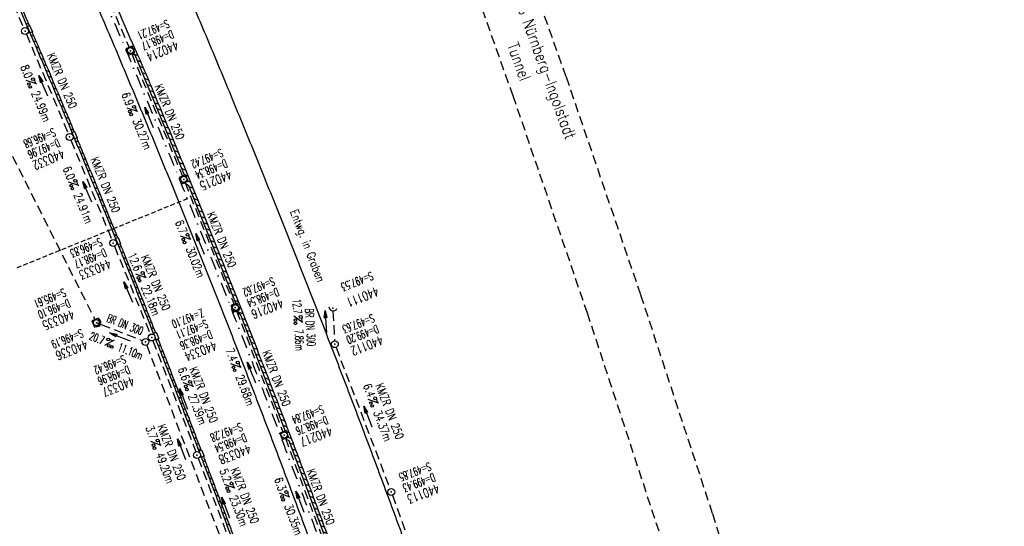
# Model space of a CAD drawing. Extents: x 459406 to 461721, y 413308 to 423218.
# Tile 209 of 256: x 460948 to 461162, y 421017 to 421127. Entities that reach past the tile are written whole.
import ezdxf
from ezdxf.enums import TextEntityAlignment as Align

# ---------------------------------------------------------------- set-up
doc = ezdxf.new("R2010")
doc.units = 0
doc.header["$LTSCALE"] = 2
doc.header["$MEASUREMENT"] = 0
for name, pattern in [('AUSGEZOGEN', [0]), ('GESTRICH-X2', [1.5, 1, -0.5]), ('GESTRICHELT', [0.75, 0.5, -0.25]), ('STRICHPT-X3', [3, 1.5, -0.75, 0, -0.75])]:
    doc.linetypes.add(name, pattern=pattern)
doc.layers.get('0').update_dxf_attribs({"linetype": 'AUSGEZOGEN'})
for name, color, linetype in [('ACHSE', 1, 'STRICHPT-X3'), ('FBR', 8, 'CONTINUOUS'), ('HEKTOM', 1, 'GESTRICHELT'), ('KANAL', 7, 'GESTRICH-X2'), ('NBS', 7, 'AUSGEZOGEN'), ('PFEIL', 7, 'CONTINUOUS'), ('RINNE', 200, 'CONTINUOUS'), ('SCHACHTNR', 6, 'CONTINUOUS'), ('SCHLITZRINNE', 200, 'AUSGEZOGEN'), ('SCHRIFT', 7, 'AUSGEZOGEN'), ('SCHSYMBOL', 7, 'AUSGEZOGEN'), ('TEXTO', 4, 'CONTINUOUS'), ('TEXTU', 4, 'CONTINUOUS')]:
    doc.layers.add(name, color=color, linetype=linetype)
doc.styles.add('ROMANS', font='romans.shx', dxfattribs={"width": 0.8})

# ---------------------------------------------------------------- blocks, each defined once
blk = doc.blocks.new('40')
at = {"color": 0}
blk.add_arc((0.02, 0.31), 0.91, 192.5363, 347.4637, dxfattribs=at)
blk.add_point((0, 0), dxfattribs=at)
blk = doc.blocks.new('PROM')
blk.add_line((1.57, 1.82), (0.02, 0.02))
for centre, radius in [((0.32, 1.51), 0.317), ((0.94, 0.29), 0.283), ((1.64, 0.29), 0.283)]:
    blk.add_circle(centre, radius)
blk.add_arc((0.99, 2.68), 1.03, 239.1414, 303.3549)
blk = doc.blocks.new('PFEIL2')
at = {"color": 0}
for p, q in [((0.88, 0), (-2.4, -0.01)), ((0.88, -0.27), (0.88, 0.28)), ((0.88, 0.28), (2.43, 0.01)), ((0.91, 0.27), (0.88, 0.26)), ((0.97, 0.26), (0.88, 0.25)), ((1.02, 0.25), (0.88, 0.23)), ((1.07, 0.24), (0.88, 0.21)), ((1.13, 0.23), (0.88, 0.19)), ((1.18, 0.22), (0.88, 0.17)), ((1.24, 0.21), (0.88, 0.15)), ((1.29, 0.21), (0.88, 0.14)), ((1.34, 0.2), (0.88, 0.12)), ((1.4, 0.19), (0.88, 0.1)), ((1.45, 0.18), (0.88, 0.08)), ((1.51, 0.17), (0.88, 0.06)), ((1.56, 0.16), (0.88, 0.04)), ((1.61, 0.15), (0.88, 0.02)), ((1.67, 0.14), (0.88, 0.01)), ((1.72, 0.13), (0.88, -0.01)), ((1.78, 0.12), (0.88, -0.03)), ((1.83, 0.11), (0.88, -0.05)), ((1.88, 0.1), (0.88, -0.07)), ((1.94, 0.09), (0.88, -0.09)), ((2.05, 0.08), (0.88, -0.12)), ((1.99, 0.08), (0.88, -0.11)), ((2.1, 0.07), (0.88, -0.14)), ((2.15, 0.06), (0.88, -0.16)), ((2.21, 0.05), (0.88, -0.18)), ((2.26, 0.04), (0.88, -0.2)), ((2.32, 0.03), (0.88, -0.22)), ((2.37, 0.02), (0.88, -0.23)), ((2.42, 0.01), (0.88, -0.25)), ((2.43, 0.01), (0.88, -0.27))]:
    blk.add_line(p, q, dxfattribs=at)
blk = doc.blocks.new('GST')
at = {"color": 0}
blk.add_circle((0, 0), 0.75, dxfattribs=at)
blk.add_point((0, 0), dxfattribs=at)
blk = doc.blocks.new('10')
blk.add_blockref('GST', (0, 0))
blk = doc.blocks.new('42')
at = {"color": 0}
blk.add_arc((-0.02, -0.31), 0.91, 12.5363, 167.4637, dxfattribs=at)
blk.add_point((0, 0), dxfattribs=at)
blk = doc.blocks.new('20')
blk.add_lwpolyline([(-0.75, -0.75), (0.75, -0.75), (0.75, 0.75), (-0.75, 0.75)], close=True)
blk.add_circle((0, 0), 0.676)
blk.add_point((0, 0))
blk = doc.blocks.new('A$C75F22656')
for p in [(460971.88, 421119.96), (460983.47, 421091.99), (460994.68, 421064.14), (461005.3, 421036.43), (461015.9, 421008), (461026.12, 420979.92), (461035.77, 420951.73), (461045.52, 420922.85)]:
    blk.add_point(p)
at = {"layer": 'RINNE'}
for p, q in [((460972.41, 421119.36), (460973.51, 421118.9)), ((460972.51, 421120.4), (460972.91, 421120.24)), ((460973.37, 421117.88), (460974.1, 421117.57)), ((460973.91, 421116.57), (460974.67, 421116.25)), ((460974.45, 421115.26), (460975.24, 421114.93)), ((460974.99, 421113.95), (460975.79, 421113.62)), ((460975.53, 421112.65), (460976.33, 421112.31)), ((460976.06, 421111.34), (460976.87, 421111)), ((460976.6, 421110.03), (460977.42, 421109.69)), ((460977.14, 421108.72), (460977.96, 421108.38)), ((460977.68, 421107.41), (460978.5, 421107.07)), ((460978.22, 421106.11), (460979.05, 421105.76)), ((460978.76, 421104.8), (460979.59, 421104.45)), ((460979.29, 421103.49), (460980.13, 421103.14)), ((460979.83, 421102.18), (460980.67, 421101.83)), ((460980.37, 421100.88), (460981.21, 421100.53)), ((460980.91, 421099.57), (460981.75, 421099.22)), ((460981.45, 421098.26), (460982.28, 421097.91)), ((460981.99, 421096.95), (460982.82, 421096.61)), ((460982.52, 421095.64), (460983.35, 421095.3)), ((460983.06, 421094.34), (460983.89, 421093.99)), ((460983.6, 421093.03), (460983.81, 421092.94)), ((460983.91, 421092.9), (460984.42, 421092.69)), ((460984.45, 421091.59), (460984.95, 421091.38)), ((460984.67, 421090.42), (460985.48, 421090.08)), ((460985.19, 421089.12), (460986.01, 421088.77)), ((460985.7, 421087.82), (460986.54, 421087.47)), ((460986.22, 421086.52), (460987.07, 421086.17)), ((460986.74, 421085.22), (460987.59, 421084.86)), ((460987.26, 421083.92), (460988.12, 421083.56)), ((460987.78, 421082.62), (460988.64, 421082.26)), ((460988.3, 421081.32), (460989.17, 421080.96)), ((460988.82, 421080.02), (460989.69, 421079.66)), ((460989.34, 421078.72), (460990.21, 421078.36)), ((460989.86, 421077.42), (460990.73, 421077.06)), ((460990.38, 421076.12), (460991.25, 421075.76)), ((460990.9, 421074.82), (460991.77, 421074.46)), ((460991.41, 421073.52), (460992.28, 421073.16)), ((460991.93, 421072.22), (460992.8, 421071.86)), ((460992.45, 421070.92), (460993.31, 421070.56)), ((460992.97, 421069.62), (460993.83, 421069.26)), ((460993.49, 421068.32), (460994.34, 421067.97)), ((460994.01, 421067.02), (460994.85, 421066.67)), ((460994.53, 421065.72), (460995.37, 421065.37)), ((460994.87, 421063.41), (460996.38, 421062.78)), ((460995.44, 421064.26), (460995.88, 421064.08)), ((460996.1, 421061.82), (460996.89, 421061.49)), ((460996.6, 421060.53), (460997.4, 421060.19)), ((460997.1, 421059.23), (460997.91, 421058.9)), ((460997.6, 421057.94), (460998.41, 421057.6)), ((460998.1, 421056.65), (460998.92, 421056.31)), ((460998.6, 421055.36), (460999.42, 421055.02)), ((460999.09, 421054.07), (460999.92, 421053.72)), ((460999.59, 421052.78), (461000.42, 421052.43)), ((461000.09, 421051.49), (461000.92, 421051.14)), ((461000.59, 421050.19), (461001.42, 421049.85)), ((461001.09, 421048.9), (461001.92, 421048.56)), ((461001.59, 421047.61), (461002.42, 421047.27)), ((461002.09, 421046.32), (461002.91, 421045.98)), ((461002.59, 421045.03), (461003.41, 421044.69)), ((461003.09, 421043.74), (461003.9, 421043.4)), ((461003.59, 421042.45), (461004.4, 421042.11)), ((461004.09, 421041.15), (461004.89, 421040.82)), ((461004.58, 421039.86), (461005.38, 421039.53)), ((461005.08, 421038.57), (461005.87, 421038.24)), ((461005.81, 421037.18), (461006.36, 421036.96)), ((461006.16, 421035.95), (461006.85, 421035.67)), ((461006.56, 421034.71), (461007.34, 421034.38)), ((461007.04, 421033.42), (461007.82, 421033.1)), ((461007.52, 421032.14), (461008.31, 421031.81)), ((461008, 421030.86), (461008.8, 421030.52)), ((461008.48, 421029.57), (461009.28, 421029.24)), ((461008.96, 421028.29), (461009.76, 421027.95)), ((461009.43, 421027.01), (461010.24, 421026.67)), ((461009.91, 421025.73), (461010.72, 421025.39)), ((461010.39, 421024.44), (461011.2, 421024.1)), ((461010.87, 421023.16), (461011.68, 421022.82)), ((461011.35, 421021.88), (461012.16, 421021.54)), ((461011.83, 421020.59), (461012.64, 421020.26)), ((461012.31, 421019.31), (461013.11, 421018.97)), ((461012.78, 421018.03), (461013.59, 421017.69)), ((461013.26, 421016.74), (461014.06, 421016.41)), ((461013.74, 421015.46), (461014.54, 421015.13)), ((461014.22, 421014.18), (461015.01, 421013.85)), ((461014.7, 421012.9), (461015.48, 421012.57)), ((461015.18, 421011.61), (461015.95, 421011.29)), ((461015.66, 421010.33), (461016.42, 421010.01)), ((461016.13, 421009.05), (461016.34, 421008.96)), ((461016.35, 421008.96), (461016.89, 421008.73)), ((461016.82, 421007.68), (461017.36, 421007.45)), ((461017.09, 421006.48), (461017.83, 421006.18)), ((461017.54, 421005.21), (461018.29, 421004.9)), ((461018, 421003.94), (461018.76, 421003.62)), ((461018.45, 421002.66), (461019.22, 421002.34)), ((461018.91, 421001.39), (461019.68, 421001.07)), ((461019.36, 421000.12), (461020.15, 420999.79)), ((461019.82, 420998.85), (461020.61, 420998.52)), ((461020.27, 420997.57), (461021.07, 420997.24)), ((461020.73, 420996.3), (461021.53, 420995.97)), ((461021.18, 420995.03), (461021.99, 420994.69)), ((461021.64, 420993.75), (461022.44, 420993.42)), ((461022.09, 420992.48), (461022.9, 420992.14)), ((461022.55, 420991.21), (461023.36, 420990.87)), ((461023, 420989.93), (461023.81, 420989.6)), ((461023.46, 420988.66), (461024.26, 420988.32)), ((461023.91, 420987.39), (461024.72, 420987.05)), ((461024.37, 420986.11), (461025.17, 420985.78)), ((461024.82, 420984.84), (461025.62, 420984.51)), ((461025.28, 420983.57), (461026.07, 420983.24)), ((461025.73, 420982.3), (461026.52, 420981.97)), ((461026.19, 420981.02), (461026.55, 420980.87)), ((461026.58, 420980.86), (461026.97, 420980.7)), ((461027.03, 420979.59), (461027.42, 420979.43)), ((461027.03, 420978.51), (461027.86, 420978.16)), ((461027.75, 420976.6), (461028.54, 420976.22)), ((461028.21, 420975.27), (461029.01, 420974.88)), ((461028.68, 420973.93), (461029.48, 420973.54)), ((461029.14, 420972.59), (461029.95, 420972.19)), ((461029.6, 420971.25), (461030.42, 420970.85)), ((461030.06, 420969.92), (461030.88, 420969.51)), ((461030.52, 420968.58), (461031.35, 420968.17)), ((461030.98, 420967.24), (461031.81, 420966.84)), ((461031.44, 420965.91), (461032.28, 420965.5)), ((461031.9, 420964.57), (461032.74, 420964.16)), ((461032.36, 420963.23), (461033.2, 420962.82)), ((461032.82, 420961.89), (461033.66, 420961.48)), ((461033.28, 420960.56), (461034.12, 420960.15)), ((461033.74, 420959.22), (461034.58, 420958.81)), ((461034.2, 420957.88), (461035.03, 420957.48)), ((461034.66, 420956.55), (461035.49, 420956.14)), ((461035.12, 420955.21), (461035.94, 420954.81)), ((461035.58, 420953.87), (461036.4, 420953.47)), ((461036.34, 420952.39), (461036.85, 420952.14)), ((461036.52, 420951.19), (461037.3, 420950.81)), ((461036.98, 420949.85), (461037.75, 420949.47)), ((461037.42, 420948.52), (461038.2, 420948.14)), ((461037.86, 420947.2), (461038.65, 420946.81)), ((461038.3, 420945.87), (461039.1, 420945.48)), ((461038.74, 420944.54), (461039.55, 420944.15)), ((461039.18, 420943.22), (461039.99, 420942.82)), ((461039.62, 420941.89), (461040.44, 420941.49)), ((461040.06, 420940.56), (461040.88, 420940.16)), ((461040.5, 420939.23), (461041.32, 420938.83)), ((461040.94, 420937.91), (461041.77, 420937.5)), ((461041.38, 420936.58), (461042.21, 420936.17)), ((461041.82, 420935.25), (461042.65, 420934.85)), ((461042.26, 420933.93), (461043.09, 420933.52)), ((461042.7, 420932.6), (461043.52, 420932.19)), ((461043.14, 420931.27), (461043.96, 420930.87)), ((461043.58, 420929.94), (461044.4, 420929.54)), ((461044.02, 420928.62), (461044.83, 420928.22)), ((461044.45, 420927.29), (461045.27, 420926.89)), ((461044.89, 420925.96), (461045.7, 420925.57)), ((461045.33, 420924.64), (461046.13, 420924.25)), ((461045.84, 420922.16), (461046.99, 420921.6)), ((461046.23, 420923.08), (461046.56, 420922.92)), ((461046.69, 420920.64), (461047.42, 420920.28)), ((461047.11, 420919.32), (461047.85, 420918.96)), ((461047.52, 420918), (461048.28, 420917.64)), ((461047.94, 420916.69), (461048.7, 420916.32)), ((461048.36, 420915.37), (461049.13, 420915)), ((461048.78, 420914.05), (461049.55, 420913.68)), ((461049.19, 420912.74), (461049.98, 420912.36)), ((461049.61, 420911.42), (461050.4, 420911.04)), ((461050.03, 420910.11), (461050.82, 420909.72)), ((461050.45, 420908.79), (461051.24, 420908.4)), ((461050.87, 420907.47), (461051.66, 420907.09)), ((461051.28, 420906.16), (461052.08, 420905.77)), ((461051.7, 420904.84), (461052.5, 420904.45)), ((461052.12, 420903.52), (461052.91, 420903.14)), ((461052.54, 420902.21), (461053.33, 420901.82)), ((461052.96, 420900.89), (461053.74, 420900.51))]:
    blk.add_line(p, q, dxfattribs=at)
at = {"layer": 'SCHSYMBOL'}
for points in [[(460970.9, 421120.36), (460971.48, 421118.97), (460972.87, 421119.55), (460972.28, 421120.94)], [(460982.49, 421092.41), (460983.06, 421091.01), (460984.45, 421091.58), (460983.88, 421092.97)], [(460993.7, 421064.57), (460994.26, 421063.17), (460995.65, 421063.72), (460995.1, 421065.12)], [(461004.33, 421036.87), (461004.86, 421035.46), (461006.27, 421035.99), (461005.73, 421037.4)], [(461014.94, 421008.45), (461015.46, 421007.03), (461016.87, 421007.55), (461016.35, 421008.96)], [(461025.16, 420980.38), (461025.66, 420978.96), (461027.07, 420979.46), (461026.57, 420980.88)], [(461034.82, 420952.21), (461035.3, 420950.78), (461036.72, 420951.26), (461036.24, 420952.69)], [(461044.57, 420923.34), (461045.04, 420921.91), (461046.47, 420922.37), (461046, 420923.8)]]:
    blk.add_lwpolyline(points, close=True, dxfattribs=at)
for centre in [(460971.88, 421119.96), (460983.47, 421091.99), (460994.68, 421064.14), (461005.3, 421036.43), (461015.9, 421008), (461026.12, 420979.92), (461035.77, 420951.73), (461045.52, 420922.85)]:
    blk.add_circle(centre, 0.676, dxfattribs=at)

msp = doc.modelspace()

# ---------------------------------------------------------------- linework, layer by layer
at = {"layer": 'ACHSE', "flags": 128}
msp.add_lwpolyline([(459426.66, 423071.8), (459434.7, 423063.96, 0.000009), (459443.64, 423055.23, -0.000014), (459452.58, 423046.49), (459470.47, 423029.03), (459488.36, 423011.57, 0.000028), (459497.3, 423002.83, -0.000019), (459506.25, 422994.1, -0.00001), (459515.19, 422985.37, 0.00001), (459524.14, 422976.64, 0.000005), (459533.08, 422967.9, -0.000014), (459542.03, 422959.17), (459559.91, 422941.71), (459577.8, 422924.24, 0.000014), (459586.74, 422915.51, -0.000007), (459595.69, 422906.78, -0.000007), (459604.63, 422898.05, 0.000014), (459613.58, 422889.31), (459631.47, 422871.85), (459649.35, 422854.38), (459667.24, 422836.92), (459685.13, 422819.45, 0.000014), (459694.07, 422810.72, -0.000007), (459703.02, 422801.99), (459720.91, 422784.53, 0.000016), (459724.89, 422780.63, -0.000005), (459728.88, 422776.74, -0.000854), (459731.57, 422774.11, -0.000319), (459738.76, 422767.03, -0.002071), (459745.75, 422760.08, -0.001348), (459756.42, 422749.33, -0.001735), (459764.66, 422740.93, -0.001541), (459773.86, 422731.42, -0.001535), (459782.49, 422722.39, -0.001533), (459791.08, 422713.29, -0.001538), (459799.62, 422704.14, -0.001542), (459808.08, 422694.96, -0.001544), (459816.48, 422685.73, -0.001539), (459824.84, 422676.42, -0.001534), (459833.15, 422667.06, -0.001539), (459841.38, 422657.67, -0.001538), (459850.2, 422647.48, -0.001798), (459857.69, 422638.72, -0.001274), (459867.54, 422627.04, -0.002004), (459873.76, 422619.57, -0.000175), (459878.95, 422613.28, -0.000644), (459880.36, 422611.57, -0.000005), (459885, 422605.91, 0.000011), (459889.63, 422600.26), (459905.49, 422580.93, -0.000007), (459913.42, 422571.26, 0.000013), (459921.34, 422561.6), (459937.2, 422542.27), (459953.05, 422522.94, -0.000013), (459960.98, 422513.28, 0.000013), (459968.91, 422503.61), (459984.76, 422484.28), (460000.62, 422464.95), (460016.47, 422445.62, -0.000013), (460024.4, 422435.96, 0.000013), (460032.33, 422426.29), (460048.18, 422406.97), (460064.04, 422387.64), (460079.89, 422368.31, -0.000013), (460087.82, 422358.64, 0.000013), (460095.75, 422348.98), (460111.6, 422329.65), (460127.46, 422310.32, -0.000007), (460128.88, 422308.58, -0.000001), (460143.31, 422290.99, -0.000002), (460151.24, 422281.32, 0.000015), (460159.17, 422271.66), (460175.02, 422252.33), (460190.88, 422233, -0.000013), (460198.81, 422223.34, 0.000013), (460206.73, 422213.67), (460222.59, 422194.34), (460238.44, 422175.01), (460254.3, 422155.68, -0.000013), (460262.23, 422146.02, 0.000006), (460270.15, 422136.35, 0.000006), (460286.01, 422117.03, -0.000004), (460301.86, 422097.7, -0.000002), (460317.72, 422078.37, 0.000003), (460333.57, 422059.04, 0.000003), (460349.43, 422039.71, -0.000003), (460365.28, 422020.38, -0.000003), (460381.14, 422001.05, 0.000002), (460396.99, 421981.72, 0.000004), (460412.85, 421962.39, -0.000004), (460428.7, 421943.06, -0.00001), (460444.56, 421923.73, 0.000007), (460460.41, 421904.4, 0.000007), (460476.27, 421885.08, -0.000009), (460492.12, 421865.75, -0.000004), (460500.05, 421856.08, 0.000013), (460507.98, 421846.42), (460523.83, 421827.09), (460539.69, 421807.76, -0.000013), (460547.61, 421798.09, 0.000013), (460555.54, 421788.43), (460571.4, 421769.1), (460587.25, 421749.77, -0.000006), (460593.29, 421742.41, -0.000005), (460600.58, 421733.52, -0.000221), (460600.79, 421733.26, -0.00002), (460603.1, 421730.44, -0.001396), (460609.31, 421722.81, -0.000905), (460618.83, 421711.01, -0.001598), (460625.68, 421702.42, -0.001252), (460634.36, 421691.41, -0.001248), (460642.05, 421681.57, -0.001247), (460649.7, 421671.67, -0.001249), (460657.3, 421661.73, -0.001252), (460664.84, 421651.78, -0.001254), (460672.33, 421641.77, -0.001254), (460679.77, 421631.73, -0.001248), (460687.16, 421621.65, -0.001247), (460694.51, 421611.53, -0.001248), (460701.8, 421601.38, -0.001248), (460709.04, 421591.19, -0.001255), (460716.23, 421580.97, -0.001255), (460723.37, 421570.71, -0.001253), (460730.46, 421560.4, -0.001254), (460737.49, 421550.08, -0.001245), (460744.47, 421539.73, -0.001241), (460751.41, 421529.31, -0.001249), (460758.31, 421518.84, -0.001258), (460765.12, 421508.4, -0.001258), (460771.86, 421497.94, -0.001248), (460778.61, 421487.36, -0.001243), (460785.3, 421476.76, -0.00125), (460791.9, 421466.18, -0.001256), (460798.46, 421455.55, -0.001254), (460804.97, 421444.87, -0.00125), (460811.43, 421434.16, -0.001251), (460817.84, 421423.43, -0.001246), (460824.18, 421412.67, -0.001245), (460830.48, 421401.87, -0.001251), (460836.73, 421391.03, -0.001252), (460842.91, 421380.18, -0.001256), (460849.04, 421369.28, -0.001256), (460855.12, 421358.36, -0.001246), (460861.13, 421347.43, -0.001241), (460867.11, 421336.42, -0.001247), (460873.04, 421325.39, -0.001253), (460878.89, 421314.37, -0.001261), (460884.68, 421303.32, -0.001257), (460890.44, 421292.2, -0.001248), (460896.13, 421281.06, -0.00125), (460901.76, 421269.91, -0.001246), (460907.35, 421258.72, -0.001246), (460912.87, 421247.52, -0.001249), (460918.33, 421236.28, -0.001248), (460923.75, 421225.01, -0.001253), (460929.1, 421213.72, -0.001251), (460934.41, 421202.39, -0.001254), (460939.65, 421191.04, -0.001255), (460944.83, 421179.67, -0.001251), (460949.96, 421168.27, -0.001252), (460955.03, 421156.85, -0.001247), (460960.05, 421145.4, -0.001247), (460965, 421133.92, -0.001248), (460969.9, 421122.43, -0.001246), (460974.75, 421110.9, -0.001255), (460979.54, 421099.33, -0.00126), (460984.26, 421087.78, -0.001252), (460988.91, 421076.22, -0.001243), (460993.53, 421064.56, -0.001243), (460998.11, 421052.87, -0.001254), (461002.58, 421041.26, -0.001259), (461007, 421029.6, -0.001252), (461011.39, 421017.86, -0.001245), (461015.72, 421006.11, -0.001249), (461019.97, 420994.38, -0.00125), (461024.17, 420982.61, -0.001249), (461028.31, 420970.81, -0.00125), (461032.39, 420959.01, -0.001248), (461036.42, 420947.16, -0.001254), (461040.39, 420935.29, -0.001259), (461044.29, 420923.43, -0.001252), (461048.13, 420911.58, -0.001245), (461051.92, 420899.63, -0.001244), (461055.66, 420887.66, -0.001252), (461059.32, 420875.75, -0.001256), (461062.91, 420863.81, -0.001249), (461066.47, 420851.79, -0.001248), (461069.97, 420839.76, -0.001254), (461073.39, 420827.77, -0.001253), (461076.75, 420815.75, -0.001249), (461080.06, 420803.67, -0.001247), (461083.31, 420791.58, -0.001252), (461086.49, 420779.52, -0.001251), (461089.61, 420767.44, -0.001245), (461092.68, 420755.29, -0.001248), (461095.69, 420743.15, -0.001251), (461098.63, 420731.01, -0.001257), (461101.69, 420718.09, -0.001425), (461104.33, 420706.67, -0.001081), (461107.66, 420691.93, -0.001652), (461109.79, 420682.28, -0.000251), (461111.91, 420672.48, -0.000696), (461112.67, 420668.95, -0.000002), (461114.48, 420660.43, -0.000008), (461115.03, 420657.83), (461120.24, 420633.38), (461125.45, 420608.93), (461130.65, 420584.48), (461135.85, 420560.02, -0.000004), (461138.46, 420547.8, 0.000004), (461141.06, 420535.57), (461146.27, 420511.12), (461151.47, 420486.67), (461161.88, 420437.76)], format="xyb", dxfattribs=at)
at = {"layer": 'FBR'}
for points in [[(460930.22, 421168.94, -0.000437), (460932.73, 421163.35, -0.001056), (460933.77, 421161.03, -0.000008), (460938.74, 421149.84, -0.000575), (460938.8, 421149.69, -0.000674), (460941.2, 421144.23, -0.000624), (460943.78, 421138.32, -0.000623), (460946.25, 421132.62, -0.000624), (460948.7, 421126.93, -0.000624), (460951.14, 421121.23, -0.000622), (460953.57, 421115.52, -0.000625), (460955.97, 421109.81, -0.000622), (460958.38, 421104.07, -0.000628), (460960.77, 421098.32, -0.000629), (460963.14, 421092.58, -0.000629), (460965.49, 421086.84, -0.000631), (460967.82, 421081.11, -0.000625), (460970.14, 421075.38, -0.000625), (460972.44, 421069.64, -0.000623), (460974.74, 421063.86, -0.000604), (460976.97, 421058.22, -0.000622)], [(460972.59, 421120.94, 0.00018), (460970.82, 421125.1, 0.001493), (460970.6, 421125.6, 0.000153), (460954.95, 421161.77, 0.003117), (460954.17, 421163.54, 0.000029), (460953.91, 421164.12, -0.000004), (460952.05, 421168.27, -0.000108)], [(460963.17, 421133.13, -0.001248), (460968.06, 421121.65, -0.001246), (460972.9, 421110.13, -0.001255), (460977.69, 421098.57, -0.00126), (460982.4, 421087.03, -0.001252), (460987.05, 421075.48, -0.001243), (460991.67, 421063.83, -0.001243), (460996.24, 421052.15, -0.001254), (461000.71, 421040.54, -0.001259), (461005.13, 421028.9, -0.001252), (461009.52, 421017.17, -0.001245), (461013.84, 421005.43, -0.001249)], [(460985.79, 421129.15, -0.001246), (460990.67, 421117.54, -0.001255), (460995.49, 421105.89, -0.00126), (461000.24, 421094.26, -0.001252), (461004.93, 421082.63, -0.001243), (461009.58, 421070.89, -0.001243), (461014.19, 421059.11, -0.001254), (461018.69, 421047.42, -0.001259), (461023.15, 421035.68, -0.001252), (461027.57, 421023.86, -0.001245), (461031.92, 421012.03, -0.001249)], [(460977.25, 421057.52, -0.000564), (460979.31, 421052.25, -0.000624), (460981.57, 421046.45, -0.000625), (460983.8, 421040.68, -0.000626), (460986.02, 421034.92, -0.000255), (460986.91, 421032.59, -0.000628)], [(460987.1, 421032.07, -0.000319), (460988.21, 421029.15, -0.000628), (460990.41, 421023.35, -0.000627), (460992.59, 421017.53, -0.000627), (460994.76, 421011.69, -0.000083), (460995.06, 421010.91, -0.000624)]]:
    msp.add_lwpolyline(points, format="xyb", dxfattribs=at)
at = {"layer": 'HEKTOM'}
msp.add_line((460984.25, 421087.78), (460947.19, 421072.75), dxfattribs=at)
at = {"layer": 'KANAL'}
for p, q in [((460917.81, 421153.25), (460964.16, 421061.53)), ((460939.28, 421146.53), (460948.66, 421124.94)), ((460960.38, 421146.75), (460971.59, 421120.66)), ((460949.25, 421123.56), (460958.38, 421101.91)), ((460972.16, 421119.25), (460983.19, 421092.69)), ((460958.94, 421100.5), (460967.84, 421078.88)), ((460983.75, 421091.28), (460994.41, 421064.84)), ((460968.41, 421077.47), (460976.22, 421058.31)), ((460994.94, 421063.44), (461005.03, 421037.12)), ((461015.91, 421063.28), (461016.28, 421056.94)), ((460965.53, 421060.47), (460974.47, 421056.94)), ((460976.78, 421056.94), (460986.09, 421032.78)), ((460975.41, 421055.97), (460992.47, 421011.41)), ((461016.59, 421055.47), (461028.31, 421024.78)), ((461005.56, 421035.72), (461015.62, 421008.69)), ((460986.62, 421031.38), (460994.34, 421011)), ((461028.84, 421023.38), (461045.5, 420977.34))]:
    msp.add_line(p, q, dxfattribs=at)
at = {"layer": 'NBS', "linetype": 'GESTRICH-X2'}
for p, q in [((461049.81, 421161.5), (461066.6, 421114.27)), ((461038.28, 421157.29), (461055.01, 421110.23)), ((461066.6, 421114.27), (461082.79, 421066.94)), ((461055.01, 421110.23), (461071.17, 421063.01)), ((461082.79, 421066.94), (461098.41, 421019.35)), ((461071.17, 421063.01), (461086.73, 421015.59)), ((461098.41, 421019.35), (461102.57, 421006.12))]:
    msp.add_line(p, q, dxfattribs=at)
at = {"layer": 'RINNE'}
for p, q in [((460949.12, 421125.95), (460949.77, 421125.7)), ((460950.22, 421123.39), (460950.87, 421123.14)), ((460950.77, 421122.11), (460951.42, 421121.86)), ((460951.31, 421120.83), (460951.96, 421120.58)), ((460951.86, 421119.55), (460952.51, 421119.3)), ((460952.4, 421118.27), (460953.05, 421118.02)), ((460952.94, 421116.99), (460953.59, 421116.74)), ((460953.48, 421115.71), (460954.13, 421115.46)), ((460954.02, 421114.43), (460954.67, 421114.18)), ((460954.56, 421113.16), (460955.21, 421112.91)), ((460955.1, 421111.88), (460955.75, 421111.63)), ((460955.64, 421110.6), (460956.29, 421110.35)), ((460956.18, 421109.32), (460956.82, 421109.08)), ((460956.71, 421108.05), (460957.36, 421107.8)), ((460957.25, 421106.77), (460957.89, 421106.53)), ((460957.78, 421105.5), (460958.43, 421105.25)), ((460958.31, 421104.22), (460958.96, 421103.98)), ((460958.84, 421102.95), (460959.49, 421102.7)), ((460959.9, 421100.4), (460960.55, 421100.15)), ((460960.43, 421099.13), (460961.08, 421098.88)), ((460960.96, 421097.85), (460961.6, 421097.61)), ((460961.49, 421096.58), (460962.13, 421096.33)), ((460962.01, 421095.31), (460962.66, 421095.06)), ((460962.54, 421094.04), (460963.18, 421093.79)), ((460963.06, 421092.76), (460963.7, 421092.52)), ((460963.58, 421091.49), (460964.22, 421091.25)), ((460964.11, 421090.22), (460964.75, 421089.98)), ((460964.63, 421088.95), (460965.27, 421088.71)), ((460965.15, 421087.68), (460965.79, 421087.44)), ((460965.66, 421086.41), (460966.3, 421086.17)), ((460966.18, 421085.14), (460966.82, 421084.9)), ((460966.7, 421083.87), (460967.34, 421083.63)), ((460967.21, 421082.61), (460967.85, 421082.36)), ((460967.73, 421081.34), (460968.37, 421081.09)), ((460968.24, 421080.07), (460968.88, 421079.82)), ((460968.76, 421078.8), (460968.8, 421078.78)), ((460969.27, 421077.53), (460969.91, 421077.29)), ((460969.78, 421076.27), (460970.42, 421076.02)), ((460970.29, 421075), (460970.93, 421074.76)), ((460970.8, 421073.74), (460971.43, 421073.49)), ((460971.31, 421072.47), (460971.94, 421072.23)), ((460971.81, 421071.2), (460972.45, 421070.96)), ((460972.32, 421069.94), (460972.96, 421069.7)), ((460972.82, 421068.68), (460973.46, 421068.43)), ((460973.33, 421067.41), (460973.96, 421067.17)), ((460973.83, 421066.15), (460974.47, 421065.9)), ((460974.33, 421064.88), (460974.97, 421064.64)), ((460974.84, 421063.62), (460975.47, 421063.38)), ((460975.34, 421062.36), (460975.97, 421062.12)), ((460975.84, 421061.1), (460976.47, 421060.85)), ((460976.33, 421059.83), (460976.97, 421059.59)), ((460976.83, 421058.57), (460976.94, 421058.53)), ((460977.33, 421057.31), (460977.43, 421057.27)), ((460977.59, 421057.21), (460977.96, 421057.07)), ((460977.82, 421056.05), (460978.46, 421055.81)), ((460978.32, 421054.79), (460978.95, 421054.55)), ((460978.81, 421053.53), (460979.45, 421053.29)), ((460979.31, 421052.27), (460979.94, 421052.03)), ((460979.8, 421051.01), (460980.43, 421050.77)), ((460980.29, 421049.75), (460980.92, 421049.51)), ((460980.78, 421048.49), (460981.41, 421048.25)), ((460981.27, 421047.23), (460981.9, 421046.99)), ((460981.76, 421045.98), (460982.39, 421045.73)), ((460982.25, 421044.72), (460982.88, 421044.48)), ((460982.73, 421043.46), (460983.36, 421043.22)), ((460983.22, 421042.2), (460983.85, 421041.96)), ((460983.7, 421040.95), (460984.33, 421040.71)), ((460984.19, 421039.69), (460984.81, 421039.45)), ((460984.67, 421038.43), (460985.3, 421038.19)), ((460985.15, 421037.18), (460985.78, 421036.94)), ((460985.63, 421035.92), (460986.26, 421035.68)), ((460986.11, 421034.67), (460986.74, 421034.43)), ((460986.59, 421033.41), (460987.2, 421033.18)), ((460987.1, 421032.15), (460987.16, 421032.12)), ((460987.55, 421030.91), (460988.17, 421030.67)), ((460988.02, 421029.65), (460988.65, 421029.41)), ((460988.5, 421028.4), (460989.13, 421028.16)), ((460988.97, 421027.15), (460989.6, 421026.91)), ((460989.45, 421025.89), (460990.07, 421025.65)), ((460989.92, 421024.64), (460990.55, 421024.4)), ((460990.39, 421023.39), (460991.02, 421023.15)), ((460990.86, 421022.14), (460991.49, 421021.9)), ((460991.33, 421020.89), (460991.96, 421020.65)), ((460991.8, 421019.64), (460992.43, 421019.4)), ((460992.27, 421018.39), (460992.89, 421018.15)), ((460992.74, 421017.14), (460993.36, 421016.9))]:
    msp.add_line(p, q, dxfattribs=at)
for points in [[(460930.22, 421168.94, -0.000437), (460932.73, 421163.35, -0.001056), (460933.77, 421161.03, -0.000008), (460938.74, 421149.84, -0.000575), (460938.8, 421149.69, -0.000674), (460941.2, 421144.23, -0.000624), (460943.78, 421138.32, -0.000623), (460946.25, 421132.62, -0.000624), (460948.7, 421126.93, -0.000624), (460951.14, 421121.23, -0.000622), (460953.57, 421115.52, -0.000625), (460955.97, 421109.81, -0.000622), (460958.38, 421104.07, -0.000628), (460960.77, 421098.32, -0.000629), (460963.14, 421092.58, -0.000629), (460965.49, 421086.84, -0.000631), (460967.82, 421081.11, -0.000625), (460970.14, 421075.38, -0.000625), (460972.44, 421069.64, -0.000623), (460974.74, 421063.86, -0.000604), (460976.97, 421058.22, -0.000622)], [(460940.5, 421147.08, -0.000327), (460941.66, 421144.43, -0.000624), (460944.24, 421138.52, -0.000623), (460946.71, 421132.82, -0.000624), (460949.16, 421127.13, -0.000185), (460949.89, 421125.43, -0.000622)], [(460950.48, 421124.05, -0.000287), (460951.6, 421121.43, -0.000622), (460954.03, 421115.71, -0.000625), (460956.44, 421110, -0.000622), (460958.84, 421104.26, -0.000203), (460959.61, 421102.4, -0.000629)], [(460960.19, 421101.01, -0.000273), (460961.23, 421098.52, -0.000629), (460963.6, 421092.77, -0.000629), (460965.95, 421087.03, -0.000631), (460968.28, 421081.3, -0.000213), (460969.07, 421079.35, -0.000625)], [(460969.64, 421077.95, -0.00026), (460970.6, 421075.57, -0.000625), (460972.9, 421069.83, -0.000623), (460975.2, 421064.05, -0.000571), (460977.31, 421058.71, -0.000622)], [(460977.25, 421057.52, -0.000564), (460979.31, 421052.25, -0.000624), (460981.57, 421046.45, -0.000625), (460983.8, 421040.68, -0.000626), (460986.02, 421034.92, -0.000255), (460986.91, 421032.59, -0.000628)], [(460977.86, 421057.32, -0.000522), (460979.78, 421052.44, -0.000624), (460982.04, 421046.63, -0.000625), (460984.27, 421040.86, -0.000626), (460986.48, 421035.1, -0.000209), (460987.21, 421033.19, -0.000628)], [(460987.1, 421032.07, -0.000319), (460988.21, 421029.15, -0.000628), (460990.41, 421023.35, -0.000627), (460992.59, 421017.53, -0.000627), (460994.76, 421011.69, -0.000083), (460995.06, 421010.91, -0.000624)], [(460987.75, 421031.78, -0.000268), (460988.68, 421029.33, -0.000628), (460990.87, 421023.53, -0.000627), (460993.06, 421017.7, -0.000627), (460995.23, 421011.87, -0.000048), (460995.4, 421011.41, -0.000624)]]:
    msp.add_lwpolyline(points, format="xyb", dxfattribs=at)
at = {"layer": 'SCHLITZRINNE', "flags": 128}
msp.add_lwpolyline([(461123.48, 420627.76), (461121.82, 420627.45), (461121.63, 420628.48), (461122.54, 420629.81), (461113.58, 420671.76), (461112.4, 420671.53), (461112.21, 420672.38), (461113.06, 420674.12), (461106.02, 420705.76), (461104.93, 420705.49), (461104.68, 420706.34), (461105.55, 420707.82), (461100.32, 420730.11), (461099.23, 420729.88), (461099.05, 420730.57), (461099.8, 420732.27), (461094.41, 420754.35), (461093.33, 420754.08), (461093.06, 420754.85), (461093.89, 420756.43), (461088.27, 420778.53), (461087.17, 420778.26), (461086.9, 420779.06), (461087.72, 420780.6), (461081.76, 420803.02), (461080.71, 420802.76), (461080.47, 420803.47), (461081.21, 420805.04), (461075.45, 420825.88), (461074.01, 420826.76), (461073.78, 420827.57), (461074.88, 420827.87), (461068.5, 420849.9), (461067.14, 420850.95), (461066.91, 420851.74), (461067.89, 420851.98), (461061.3, 420873.98), (461059.86, 420874.98), (461059.62, 420875.73), (461060.66, 420876.06), (461053.93, 420897.82), (461052.6, 420898.85), (461052.34, 420899.66), (461053.26, 420899.93), (461046.47, 420921.34), (461045.08, 420922.39), (461044.79, 420923.21), (461045.69, 420923.55), (461036.7, 420950.69), (461035.25, 420951.41), (461035.02, 420952.1), (461036.06, 420952.49), (461027.13, 420978.43), (461025.51, 420979.71), (461025.31, 420980.27), (461026.31, 420980.67), (461017, 421006.73), (461015.39, 421007.61), (461015.12, 421008.32), (461016.22, 421008.8), (461006.38, 421035.18), (461004.78, 421036.04), (461004.52, 421036.75), (461005.61, 421037.2), (460995.85, 421062.46), (460994.21, 421063.76), (460993.96, 421064.44), (460994.87, 421064.86), (460984.6, 421090.58), (460983.01, 421091.55), (460982.7, 421092.31), (460983.71, 421092.77), (460972.92, 421118.97), (460971.4, 421119.58), (460971.11, 421120.38), (460972.59, 421120.94)], dxfattribs=at)
at = {"layer": 'SCHLITZRINNE'}
msp.add_lwpolyline([(460972.59, 421120.94, -0.011475), (460976.59, 421111.67, -0.001255), (460981.39, 421100.09, -0.00126), (460986.11, 421088.53, -0.001252), (460990.76, 421076.97, -0.001243), (460995.4, 421065.3, -0.001243), (460999.97, 421053.6, -0.001254), (461004.45, 421041.97, -0.001259), (461008.88, 421030.31, -0.001252), (461013.27, 421018.56, -0.001245), (461017.6, 421006.8, -0.001249)], format="xyb", dxfattribs=at)
at = {"layer": 'SCHSYMBOL'}
for points in [[(460950.02, 421123.86), (460949.43, 421125.24), (460949.96, 421125.47), (460950.56, 421124.08)], [(460959.73, 421100.82), (460959.15, 421102.21), (460959.69, 421102.43), (460960.27, 421101.05)], [(460969.21, 421077.78), (460968.65, 421079.17), (460969.19, 421079.39), (460969.75, 421078)], [(460987.35, 421031.63), (460986.81, 421033.04), (460987.36, 421033.24), (460987.89, 421031.84)]]:
    msp.add_lwpolyline(points, close=True, dxfattribs=at)
for points in [[(460977.12, 421058.06), (460976.93, 421058.56), (460977.47, 421058.77), (460978.02, 421057.38), (460977.48, 421057.16)], [(460977.48, 421057.16), (460977.25, 421057.74)]]:
    msp.add_lwpolyline(points, dxfattribs=at)

# ---------------------------------------------------------------- block references
msp.add_blockref('A$C75F22656', (0, 0))
at = {"layer": 'PFEIL'}
for p, rotation in [((460952.89, 421112.34), 112.8024), ((460975.92, 421105.48), 112.5163), ((460962.47, 421089.31), 112.3579), ((460987, 421077.95), 111.9187), ((460971.39, 421067.52), 112.1862), ((461014.35, 421061.05), 93.4371), ((460969.62, 421057.77), 158.3529), ((460998.17, 421050.03), 110.9664), ((460983.44, 421044.28), 111.0784), ((461023.51, 421040.46), 110.8953), ((460983, 421033.32), 110.9247), ((460992.57, 421020.67), 110.7843), ((461008.73, 421021.94), 110.4522)]:
    msp.add_blockref('PFEIL2', p, dxfattribs=dict(at, rotation=rotation))
at = {"layer": 'SCHSYMBOL'}
for name, p, rotation in [('GST', (460948.97, 421124.24), 113.1607000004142), ('20', (460971.88, 421119.96), 292.8638), ('GST', (460958.66, 421101.21), 112.5834000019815), ('20', (460983.47, 421091.99), 292.17), ('GST', (460968.13, 421078.17), 112.0079999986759), ('20', (460994.68, 421064.15), 291.482), ('40', (461015.85, 421064.02), 346.4095350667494), ('20', (460964.49, 421060.85), 291.6671), ('42', (460964.83, 421060.75), 246.9325776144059), ('GST', (460976.51, 421057.63), 111.4956999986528), ('10', (460975.15, 421056.66), 291.4862), ('10', (461016.32, 421056.18), 291.1328), ('20', (461005.3, 421036.43), 290.8018), ('GST', (460986.35, 421032.08), 110.8631999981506), ('10', (461028.58, 421024.07), 290.3504)]:
    msp.add_blockref(name, p, dxfattribs=dict(at, rotation=rotation))
at = {"layer": 'TEXTU'}
for p, rotation in [((460949.16, 421113.48), 292.8024), ((460971.14, 421107.49), 292.5163), ((460958.36, 421091.4), 292.3579), ((460982.76, 421079.69), 291.9187), ((460973, 421071.38), 292.1862), ((461007.39, 421062.32), 273.4371), ((460966.19, 421055.91), 338.3529), ((460993.68, 421051.93), 290.9664), ((460983.3, 421047.76), 291.0784), ((461023.57, 421044.17), 290.8953), ((460976.27, 421035.01), 290.9247), ((460992.33, 421025.68), 290.7843), ((461004.25, 421023.8), 290.4522)]:
    msp.add_blockref('PROM', p, dxfattribs=dict(at, rotation=rotation))

# ---------------------------------------------------------------- texts
at = {"layer": 'NBS', "style": 'ROMANS', "oblique": 0, "width": 0.8}
for s, p in [('NBS Nürnberg-Ingolstadt', (461054.77, 421132.62)), ('Tunnel', (461053.74, 421121.15))]:
    msp.add_text(s, height=2.5, rotation=290.1157, dxfattribs=at).set_placement(p)
at = {"layer": 'SCHACHTNR', "style": 'ROMANS'}
for s, height, rotation, width, p in [('S=497.21', 1.8, 202.8638, 0.6, (460979.84, 421126.78)), ('D=498.17', 1.8, 202.8638, 0.6, (460980.81, 421124.5)), ('440214', 2, 202.8638, 0.7, (460981.78, 421122.19)), ('S=496.68', 1.8, 202.5834, 0.6, (460955.12, 421103.19)), ('D=497.96', 1.8, 202.5834, 0.6, (460956.06, 421100.91)), ('440332', 2, 202.5834, 0.7, (460957.03, 421098.59)), ('S=497.42', 1.8, 202.17, 0.6, (460991.53, 421098.72)), ('D=498.34', 1.8, 202.17, 0.6, (460992.47, 421096.41)), ('440215', 2, 202.17, 0.7, (460993.41, 421094.09)), ('S=496.83', 1.8, 202.008, 0.6, (460965.27, 421079.34)), ('D=498.17', 1.8, 202.008, 0.6, (460966.21, 421077.03)), ('440333', 2, 202.008, 0.7, (460967.15, 421074.72)), ('S=497.53', 1.8, 201.303, 0.6, (461024.22, 421071.96)), ('S=497.62', 1.8, 201.482, 0.6, (461002.81, 421070.78)), ('S=495.61', 1.8, 201.6671, 0.6, (460957.39, 421068.34)), ('D=498.54', 1.8, 201.482, 0.6, (461003.72, 421068.47)), ('440111', 2, 201.303, 0.7, (461025.36, 421068.68)), ('D=496.10', 1.8, 201.6671, 0.6, (460958.33, 421066.03)), ('440216', 2, 201.482, 0.7, (461004.66, 421066.12)), ('440335', 2, 201.6671, 0.7, (460959.23, 421063.69)), ('Z=497.10', 1.8, 201.4957, 0.6, (460987.37, 421063.91)), ('S=497.11', 1.8, 201.4957, 0.6, (460988.27, 421061.57)), ('S=497.63', 1.8, 201.1328, 0.6, (461024.5, 421062.78)), ('S=496.19', 1.8, 201.6622, 0.6, (460961.18, 421059.5)), ('D=498.36', 1.8, 201.4957, 0.6, (460989.21, 421059.26)), ('D=499.20', 1.8, 201.1328, 0.6, (461025.41, 421060.44)), ('440336', 2, 201.6622, 0.7, (460962.09, 421057.15)), ('440334', 2, 201.4957, 0.7, (460990.12, 421056.91)), ('440112', 2, 201.1328, 0.7, (461026.31, 421058.09)), ('S=496.42', 1.8, 201.4861, 0.6, (460970.42, 421053.87)), ('D=498.96', 1.8, 201.4861, 0.6, (460971.33, 421051.56)), ('440337', 2, 201.4861, 0.7, (460972.23, 421049.21)), ('S=497.84', 1.8, 200.8018, 0.6, (461013.5, 421042.97)), ('D=498.76', 1.8, 200.8018, 0.6, (461014.41, 421040.63)), ('S=497.28', 1.8, 200.8632, 0.6, (460995.81, 421039.15)), ('440217', 2, 200.8018, 0.7, (461015.28, 421038.31)), ('D=498.54', 1.8, 200.8632, 0.6, (460996.71, 421036.81)), ('440338', 2, 200.8632, 0.7, (460997.59, 421034.46)), ('S=497.85', 1.8, 200.3504, 0.6, (461036.84, 421030.53)), ('D=499.43', 1.8, 200.3504, 0.6, (461037.72, 421028.19)), ('440113', 2, 200.3504, 0.7, (461038.59, 421025.84))]:
    msp.add_text(s, height=height, rotation=rotation, dxfattribs=dict(at, width=width)).set_placement(p)
at = {"layer": 'SCHRIFT', "style": 'ROMANS', "width": 0.8}
msp.add_text('Entwg. in Graben', height=1.8, rotation=291.1, dxfattribs=at).set_placement((461006.58, 421085))
at = {"layer": 'TEXTO', "style": 'ROMANS'}
for s, rotation, width, p in [('KMZR DN 250', 292.8024, 0.75, (460956.19, 421113.12)), ('KMZR DN 250', 292.5163, 0.75, (460979.55, 421106.34)), ('KMZR DN 250', 292.3579, 0.75, (460965.61, 421090.48)), ('KMZR DN 250', 291.9187, 0.75, (460990.88, 421078.57)), ('KMZR DN 250', 292.1862, 0.75, (460976.56, 421069.23)), ('BR DN 300', 273.4371, 0.6, (461010.1, 421059.78)), ('BR DN 300', 338.3529, 0.6, (460970.38, 421059.62)), ('KMZR DN 250', 290.9664, 0.75, (461002.79, 421048.48)), ('KMZR DN 250', 291.0784, 0.75, (460986.96, 421044.87)), ('KMZR DN 250', 290.8953, 0.75, (461027.43, 421041.3)), ('KMZR DN 250', 290.9247, 0.75, (460980, 421032.38)), ('KMZR DN 250', 290.7843, 0.75, (460995.93, 421022.98)), ('KMZR DN 250', 290.4522, 0.75, (461012.41, 421022.69))]:
    msp.add_text(s, height=1.8, rotation=rotation, dxfattribs=dict(at, width=width)).set_placement(p, align=Align.CENTER)
at = {"layer": 'TEXTU', "style": 'ROMANS'}
for s, rotation, width, p in [('8.0', 292.8024, 0.75, (460947.91, 421116.44)), ('24.99m', 292.8024, 0.75, (460950.31, 421110.72)), ('6.9', 292.5163, 0.75, (460969.9, 421110.47)), ('30.27m', 292.5163, 0.75, (460972.28, 421104.72)), ('6.0', 292.3579, 0.75, (460957.13, 421094.38)), ('24.91m', 292.3579, 0.75, (460959.5, 421088.62)), ('6.7', 291.9187, 0.75, (460981.55, 421082.69)), ('12.6', 292.1862, 0.75, (460971.27, 421075.63)), ('30.02m', 291.9187, 0.75, (460983.89, 421076.9)), ('22.18m', 292.1862, 0.75, (460974.15, 421068.6)), ('12.7', 273.4371, 0.6, (461007.16, 421065.96)), ('20.7', 338.3529, 0.6, (460962.78, 421057.25)), ('7.86m', 273.4371, 0.6, (461007.56, 421059.34)), ('11.10m', 338.3529, 0.6, (460968.97, 421054.81)), ('7.4', 290.9664, 0.75, (460992.53, 421054.93)), ('6.6', 291.0784, 0.75, (460982.14, 421050.77)), ('29.68m', 290.9664, 0.75, (460994.75, 421049.12)), ('6.4', 290.8953, 0.75, (461022.44, 421047.17)), ('27.39m', 291.0784, 0.75, (460984.39, 421044.96)), ('34.37m', 290.8953, 0.75, (461024.66, 421041.36)), ('3.7', 290.9247, 0.75, (460975.14, 421038.03)), ('49.20m', 290.9247, 0.75, (460977.35, 421032.22)), ('5.2', 290.7843, 0.75, (460991.2, 421028.7)), ('6.3', 290.4522, 0.75, (461003.12, 421026.83)), ('23.30m', 290.7843, 0.75, (460993.38, 421022.89)), ('30.35m', 290.4522, 0.75, (461005.3, 421020.99))]:
    msp.add_text(s, height=1.8, rotation=rotation, dxfattribs=dict(at, width=width)).set_placement(p)

doc.saveas('drawing.dxf')
